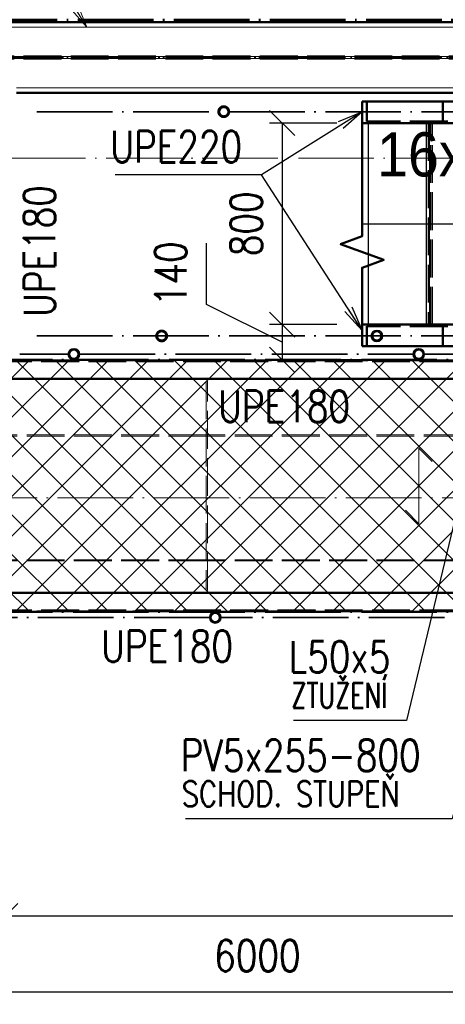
# Paper-space layout 'Layout1' of a CAD drawing. Extents: x -2 to 1677, y -36 to 422.
# Tile 51 of 92: x 879 to 913, y 94 to 173. Entities that reach past the tile are written whole.
import ezdxf

# ---------------------------------------------------------------- set-up
doc = ezdxf.new("R2010")
doc.units = 0
for name, pattern in [('ACAD_ISO02W100', [15, 12, -3]), ('ACAD_ISO04W100', [30.5, 24, -3, 0.5, -3]), ('HP_01_CER_B', [8, 5, -1, 1, -1])]:
    doc.linetypes.add(name, pattern=pattern)
doc.layers.get('0').update_dxf_attribs({"linetype": 'CONTINUOUS'})
doc.layers.get('DEFPOINTS').update_dxf_attribs({"color": 132, "linetype": 'CONTINUOUS'})
for name, color, linetype, lineweight in [('SS_1.ET-HALA_TaO-PRISTAVBA-PODLAH.NOSNIKY', 9, 'CONTINUOUS', 13), ('SS_1.ET-HALA_TaO-RASTR', 7, 'HP_01_CER_B', 13), ('SS_2.ET-HALA_TaO-LAVKA_+5.100m', 210, 'CONTINUOUS', 50), ('SS_2.ET-HALA_TaO-LAVKA_+5.100m-PLECH', 90, 'CONTINUOUS', 13), ('SS_2.ET-HALA_TaO-LAVKA_+5.100m-PLECH-VYZTUHA', 150, 'CONTINUOUS', 13), ('SS_2.ET-HALA_TaO-LAVKA_+5.100m-POMOCNA', 252, 'CONTINUOUS', 5), ('SS_2.ET-HALA_TaO-LAVKA_+5.100m-ZABRADLI', 41, 'CONTINUOUS', 35), ('SS_2.ET-HALA_TaO-PRISTAVBA-PODLAH.NOSNIKY', 172, 'CONTINUOUS', 50), ('SS_2.ET-HALA_TaO-PRISTAVBA-PODLAHA_LEM', 140, 'CONTINUOUS', 50), ('SS_2.ET-HALA_TaO-SCHODISTE', 180, 'CONTINUOUS', 50), ('SS_2.ET-HALA_TaO-SCHODISTE-PLECH', 70, 'CONTINUOUS', 25), ('SS_2.ET-HALA_TaO-SCHODISTE-PLECH-VYZTUHA', 120, 'CONTINUOUS', 50), ('SS_2.ET-HALA_TaO-SCHODISTE-ZABRADLI', 31, 'CONTINUOUS', 35), ('SS_KOTY', 3, 'CONTINUOUS', 25), ('SS_POPIS_PROFILU', 13, 'CONTINUOUS', 25), ('SS_SRAFY', 8, 'CONTINUOUS', 18), ('SS_STAV.OK-POPIS_PROFILU', 9, 'CONTINUOUS', 13), ('SS_TEXT35', 2, 'CONTINUOUS', 35)]:
    doc.layers.add(name, color=color, linetype=linetype, lineweight=lineweight)
doc.styles.add('ARIAL', font='arial.ttf')
doc.styles.add('ROMANS', font='romans.shx', dxfattribs={"width": 0.8})
doc.styles.add('romans.shx', font='romans.shx', dxfattribs={"height": 5})
doc.dimstyles.new('A-1_(2.5)_50AS', dxfattribs={"dimtxt": 2.5, "dimasz": 2, "dimexe": 1, "dimexo": 2, "dimgap": 0, "dimtad": 0, "dimdec": 1, "dimlfac": 50, "dimrnd": 1, "dimtxsty": 'ROMANS', "dimblk1": 'OBLIQUE', "dimblk2": 'OBLIQUE', "dimsah": 1, "dimcen": 2, "dimclrd": 256, "dimclre": 256, "dimclrt": 256, "dimadec": 1, "dimazin": 2, "dimtfac": 0.714286, "dimtdec": 1, "dimtmove": 0, "dimatfit": 3, "dimldrblk": 'OPEN', "dimfxl": 1, "dimtvp": 1.142857, "dimtfill": 1, "dimtolj": 1, "dimlwd": -1, "dimlwe": -1, "dimarcsym": 0})
pattern_1 = [(45, (118.27083, 161.526386), (-0.0449012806, 0.0449012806), [])]

# ---------------------------------------------------------------- blocks, each defined once
blk = doc.blocks.new('*U12')
at = {"color": 0, "linetype": 'ByBlock', "ltscale": 0.2}
blk.add_lwpolyline([(0, 0), (0, 24.858), (-2.121, 22.737), (0, 24.858), (2.121, 22.737)], dxfattribs=at)
blk = doc.blocks.new('_Oblique')
at = {"color": 0, "linetype": 'ByBlock', "lineweight": -2}
blk.add_line((-0.5, -0.5), (0.5, 0.5), dxfattribs=at)
blk = doc.blocks.new('*D87')
at = {"layer": 'DEFPOINTS', "color": 0, "transparency": 16777216}
for p in [(878.271, 125.526, -4998), (958.271, 125.526, -4998), (878.271, 101.382)]:
    blk.add_point(p, dxfattribs=at)
at = {"layer": 'SS_KOTY', "transparency": 16777216}
for p, q in [((878.271, 123.526), (878.271, 100.382)), ((958.271, 123.526), (958.271, 100.382)), ((958.271, 101.382), (878.271, 101.382))]:
    blk.add_line(p, q, dxfattribs=at)
at = {"layer": 'SS_KOTY', "transparency": 16777216, "xscale": 2, "yscale": 2, "zscale": 2, "rotation": 180}
blk.add_blockref('_Oblique', (878.271, 101.382), dxfattribs=at)
at = {"layer": 'SS_KOTY', "transparency": 16777216, "xscale": 2, "yscale": 2, "zscale": 2}
blk.add_blockref('_Oblique', (958.271, 101.382), dxfattribs=at)
at = {"layer": 'SS_KOTY', "transparency": 16777216, "insert": (918.271, 104.239), "char_height": 2.5, "attachment_point": 5, "style": 'ROMANS', "bg_fill": 3, "box_fill_scale": 1.1, "bg_fill_color": 256, "bg_fill_true_color": 13158600, "bg_fill_transparency": 0}
blk.add_mtext('\\A1;4000', dxfattribs=at)
blk = doc.blocks.new('_OPEN')
at = {"color": 0, "linetype": 'ByBlock'}
for p, q in [((-1, 0.167), (0, 0)), ((0, 0), (-1, -0.167)), ((0, 0), (-1, 0))]:
    blk.add_line(p, q, dxfattribs=at)
blk = doc.blocks.new('*D93')
at = {"layer": 'DEFPOINTS', "color": 0, "transparency": 16777216}
for p in [(906.584, 164.326, -5029.4), (900.246, 148.326), (906.584, 148.326, -5029.4)]:
    blk.add_point(p, dxfattribs=at)
at = {"layer": 'SS_KOTY', "transparency": 16777216}
for p, q in [((904.584, 164.326), (899.246, 164.326)), ((900.246, 164.326), (900.246, 148.326)), ((904.584, 148.326), (899.246, 148.326))]:
    blk.add_line(p, q, dxfattribs=at)
at = {"layer": 'SS_KOTY', "transparency": 16777216, "xscale": 2, "yscale": 2, "zscale": 2}
for p, rotation in [((900.246, 164.326), 90), ((900.246, 148.326), 270)]:
    blk.add_blockref('_Oblique', p, dxfattribs=dict(at, rotation=rotation))
at = {"layer": 'SS_KOTY', "transparency": 16777216, "insert": (897.388, 156.326), "char_height": 2.5, "attachment_point": 5, "rotation": 90, "style": 'ROMANS', "bg_fill": 3, "box_fill_scale": 1.1, "bg_fill_color": 256, "bg_fill_true_color": 13158600, "bg_fill_transparency": 0}
blk.add_mtext('\\A1;800', dxfattribs=at)
blk = doc.blocks.new('*D94')
at = {"layer": 'DEFPOINTS', "color": 0, "transparency": 16777216}
for p in [(906.584, 148.326, -5029.4), (900.246, 145.526), (911.071, 145.526, -4998)]:
    blk.add_point(p, dxfattribs=at)
at = {"layer": 'SS_KOTY', "transparency": 16777216}
for p, q in [((894.246, 149.934), (894.246, 154.791)), ((900.246, 146.926), (894.246, 149.934)), ((904.584, 148.326), (899.246, 148.326)), ((900.246, 148.326), (900.246, 145.526)), ((909.071, 145.526), (899.246, 145.526))]:
    blk.add_line(p, q, dxfattribs=at)
at = {"layer": 'SS_KOTY', "transparency": 16777216, "xscale": 2, "yscale": 2, "zscale": 2}
for p, rotation in [((900.246, 148.326), 90), ((900.246, 145.526), 270)]:
    blk.add_blockref('_Oblique', p, dxfattribs=dict(at, rotation=rotation))
at = {"layer": 'SS_KOTY', "transparency": 16777216, "insert": (891.388, 152.363), "char_height": 2.5, "attachment_point": 5, "rotation": 90, "style": 'ROMANS', "bg_fill": 3, "box_fill_scale": 1.1, "bg_fill_color": 256, "bg_fill_true_color": 13158600, "bg_fill_transparency": 0}
blk.add_mtext('\\A1;140', dxfattribs=at)
blk = doc.blocks.new('*D95')
at = {"layer": 'DEFPOINTS', "color": 0, "transparency": 16777216}
for p in [(838.271, 125.526, -4998.1), (958.271, 125.526, -4998.1), (958.271, 95.382)]:
    blk.add_point(p, dxfattribs=at)
at = {"layer": 'SS_KOTY', "transparency": 16777216}
for p, q in [((838.271, 123.526), (838.271, 94.382)), ((958.271, 123.526), (958.271, 94.382)), ((838.271, 95.382), (958.271, 95.382))]:
    blk.add_line(p, q, dxfattribs=at)
at = {"layer": 'SS_KOTY', "transparency": 16777216, "xscale": 2, "yscale": 2, "zscale": 2, "rotation": 180}
blk.add_blockref('_Oblique', (838.271, 95.382), dxfattribs=at)
at = {"layer": 'SS_KOTY', "transparency": 16777216, "xscale": 2, "yscale": 2, "zscale": 2}
blk.add_blockref('_Oblique', (958.271, 95.382), dxfattribs=at)
at = {"layer": 'SS_KOTY', "transparency": 16777216, "insert": (898.271, 98.239), "char_height": 2.5, "attachment_point": 5, "style": 'ROMANS', "bg_fill": 3, "box_fill_scale": 1.1, "bg_fill_color": 256, "bg_fill_true_color": 13158600, "bg_fill_transparency": 0}
blk.add_mtext('\\A1;6000', dxfattribs=at)

psp = doc.layouts.get("Layout1")

# ---------------------------------------------------------------- hatches: boundary and pattern name
at = {"layer": 'SS_SRAFY'}
h = psp.add_hatch(dxfattribs=at)
h.set_pattern_fill('ANSI31', color=5, scale=0.02, style=0)
h.set_pattern_definition(pattern_1)
h.paths.add_polyline_path([(883.7158, 146.4164, 1), (883.7158, 145.5264, 1)], flags=0)
h.paths.add_polyline_path([(883.7158, 146.3164, 1), (883.7158, 145.6264, 1)], flags=0)
h = psp.add_hatch(dxfattribs=at)
h.set_pattern_fill('ANSI31', color=5, scale=0.02, style=0)
h.set_pattern_definition(pattern_1)
h.paths.add_polyline_path([(911.0708, 146.4164, 1), (911.0708, 145.5264, 1)], flags=0)
h.paths.add_polyline_path([(911.0708, 146.3164, 1), (911.0708, 145.6264, 1)], flags=0)
h = psp.add_hatch(dxfattribs=at)
h.set_pattern_fill('ANSI37', color=8, scale=0.7, angle=90, style=0)
h.set_pattern_definition([(135, (911.0708, 135.5264), (-1.57154, -1.57154), []), (225, (911.0708, 135.5264), (1.57154, -1.57154), [])])
h.paths.add_polyline_path([(943.8708, 125.5264), (943.8708, 145.5264), (878.2708, 145.5264), (878.2708, 125.5264)], flags=0)
h = psp.add_hatch(dxfattribs=at)
h.set_pattern_fill('ANSI31', color=5, scale=0.02, style=0)
h.set_pattern_definition(pattern_1)
h.paths.add_polyline_path([(894.9328, 125.5264, 1), (894.9328, 124.6364, 1)], flags=0)
h.paths.add_polyline_path([(894.9328, 125.4264, 1), (894.9328, 124.7364, 1)], flags=0)

# ---------------------------------------------------------------- linework, layer by layer
at = {"layer": 'SS_1.ET-HALA_TaO-PRISTAVBA-PODLAH.NOSNIKY', "color": 5, "linetype": 'Continuous', "ltscale": 0.25}
for p, q in [((955.2708, 171.9264), (878.2708, 171.9264)), ((955.2708, 167.1264), (879.1608, 167.1264))]:
    psp.add_line(p, q, dxfattribs=at)
at = {"layer": 'SS_1.ET-HALA_TaO-PRISTAVBA-PODLAH.NOSNIKY', "color": 9, "linetype": 'ACAD_ISO02W100', "ltscale": 0.25}
for p, q in [((955.2708, 169.6014), (842.2709, 169.6014)), ((955.2708, 169.4514), (842.2709, 169.4514))]:
    psp.add_line(p, q, dxfattribs=at)
at = {"layer": 'SS_1.ET-HALA_TaO-PRISTAVBA-PODLAH.NOSNIKY', "color": 9, "linetype": 'ACAD_ISO04W100', "ltscale": 0.25}
psp.add_line((838.2708, 169.5264), (958.2708, 169.5264), dxfattribs=at)
at = {"layer": 'SS_2.ET-HALA_TaO-LAVKA_+5.100m', "color": 1, "linetype": 'Continuous', "ltscale": 0.25}
for p, q in [((956.6708, 144.0264), (839.8708, 144.0264)), ((839.8708, 127.0264), (956.6708, 127.0264))]:
    psp.add_line(p, q, dxfattribs=at)
at = {"layer": 'SS_2.ET-HALA_TaO-LAVKA_+5.100m-PLECH', "color": 7}
for p, q in [((911.0708, 138.5264, -4998.1), (911.0708, 132.5264, -4998.1)), ((912.1315, 137.4657, -4998.1), (911.0708, 138.5264, -4998.1)), ((911.0708, 132.5264, -4998.1), (910.0102, 133.587, -4998.1))]:
    psp.add_line(p, q, dxfattribs=at)
at = {"layer": 'SS_2.ET-HALA_TaO-LAVKA_+5.100m-PLECH-VYZTUHA', "color": 3, "linetype": 'ACAD_ISO02W100', "ltscale": 0.25}
for p, q in [((894.3208, 143.8264), (894.2208, 143.8264)), ((894.2208, 143.8264), (894.2208, 127.2264)), ((894.3208, 127.2264), (894.3208, 143.8264)), ((894.2208, 127.2264), (894.3208, 127.2264))]:
    psp.add_line(p, q, dxfattribs=at)
at = {"layer": 'SS_2.ET-HALA_TaO-LAVKA_+5.100m-POMOCNA', "color": 252, "linetype": 'ACAD_ISO02W100', "ltscale": 0.25}
for p, q in [((894.2208, 139.5664), (878.2708, 139.5664)), ((894.2208, 139.4664), (878.2708, 139.4664)), ((894.3208, 139.5664), (894.2208, 139.5664)), ((894.3208, 139.4664), (894.2208, 139.4664)), ((918.2208, 139.5664), (894.3208, 139.5664)), ((918.2208, 139.4664), (894.3208, 139.4664)), ((894.2208, 129.6664), (878.2708, 129.6664)), ((894.2208, 129.5664), (878.2708, 129.5664)), ((894.3208, 129.6664), (894.2208, 129.6664)), ((894.3208, 129.5664), (894.2208, 129.5664)), ((918.2208, 129.6664), (894.3208, 129.6664)), ((918.2208, 129.5664), (894.3208, 129.5664))]:
    psp.add_line(p, q, dxfattribs=at)
at = {"layer": 'SS_2.ET-HALA_TaO-LAVKA_+5.100m-POMOCNA', "color": 252, "linetype": 'ACAD_ISO04W100', "ltscale": 0.25}
psp.add_line((836.6708, 134.5664), (959.8708, 134.5664), dxfattribs=at)
psp.add_line((836.6708, 134.5664), (959.8708, 134.5664), dxfattribs=at)
at = {"layer": 'SS_2.ET-HALA_TaO-LAVKA_+5.100m-ZABRADLI', "color": 7, "linetype": 'ACAD_ISO04W100', "ltscale": 0.25}
for p, q in [((879.4159, 145.9714), (883.2708, 145.9714)), ((911.5159, 145.9714), (937.9808, 145.9714))]:
    psp.add_line(p, q, dxfattribs=at)
at = {"layer": 'SS_2.ET-HALA_TaO-LAVKA_+5.100m-ZABRADLI', "color": 1, "linetype": 'Continuous', "ltscale": 0.25}
for radius in [0.445, 0.345]:
    psp.add_circle((883.7158, 145.9714), radius, dxfattribs=at)
at = {"layer": 'SS_2.ET-HALA_TaO-PRISTAVBA-PODLAH.NOSNIKY', "color": 1, "linetype": 'Continuous', "ltscale": 0.25}
for p, q in [((878.2708, 172.3264), (938.9908, 172.3264)), ((879.1608, 166.7264), (955.2708, 166.7264))]:
    psp.add_line(p, q, dxfattribs=at)
at = {"layer": 'SS_2.ET-HALA_TaO-PRISTAVBA-PODLAH.NOSNIKY', "color": 3, "linetype": 'ACAD_ISO02W100', "ltscale": 0.25}
for p, q in [((838.4708, 169.6064), (958.1608, 169.6064)), ((838.4708, 169.4464), (958.1608, 169.4464))]:
    psp.add_line(p, q, dxfattribs=at)
at = {"layer": 'SS_2.ET-HALA_TaO-PRISTAVBA-PODLAH.NOSNIKY', "color": 7, "linetype": 'ACAD_ISO04W100', "ltscale": 0.25}
psp.add_line((958.2708, 169.5264), (838.2708, 169.5264), dxfattribs=at)
at = {"layer": 'SS_2.ET-HALA_TaO-PRISTAVBA-PODLAHA_LEM', "color": 7, "linetype": 'ACAD_ISO04W100', "ltscale": 0.25}
psp.add_line((838.2708, 172.5264), (943.5908, 172.5264), dxfattribs=at)
at = {"layer": 'SS_2.ET-HALA_TaO-SCHODISTE', "color": 1, "linetype": 'Continuous', "ltscale": 0.25}
psp.add_line((943.2845, 166.0264), (906.5838, 166.0264), dxfattribs=at)
at = {"layer": 'SS_2.ET-HALA_TaO-SCHODISTE', "color": 3, "linetype": 'ACAD_ISO02W100', "ltscale": 0.25}
for p, q in [((912.9946, 166.0264), (912.9946, 164.4564)), ((912.9946, 148.1964), (912.9946, 146.6264))]:
    psp.add_line(p, q, dxfattribs=at)
at = {"layer": 'SS_2.ET-HALA_TaO-SCHODISTE', "color": 5, "ltscale": 0.25, "elevation": -5029.4}
psp.add_lwpolyline([(906.5838, 146.6264), (906.5838, 152.8331), (908.3009, 153.4581), (904.8666, 154.7081), (906.5838, 155.3331), (906.5838, 166.0264)], dxfattribs=at)
at = {"layer": 'SS_2.ET-HALA_TaO-SCHODISTE-PLECH', "color": 1, "linetype": 'Continuous', "ltscale": 0.25}
psp.add_line((911.6708, 164.3264), (911.6708, 148.3264), dxfattribs=at)
at = {"layer": 'SS_2.ET-HALA_TaO-SCHODISTE-PLECH', "color": 3, "linetype": 'ACAD_ISO02W100', "ltscale": 0.25}
psp.add_line((912.1708, 148.3264), (912.1708, 164.3264), dxfattribs=at)
at = {"layer": 'SS_2.ET-HALA_TaO-SCHODISTE-PLECH-VYZTUHA', "color": 3, "linetype": 'ACAD_ISO02W100', "ltscale": 0.25}
for p, q in [((911.8708, 164.3264), (911.8708, 148.3264)), ((911.9708, 148.3264), (911.9708, 164.3264))]:
    psp.add_line(p, q, dxfattribs=at)
at = {"layer": 'SS_2.ET-HALA_TaO-SCHODISTE-ZABRADLI', "color": 3, "linetype": 'ACAD_ISO02W100', "ltscale": 0.25}
for p, q in [((895.1921, 165.3967), (895.1583, 165.2264)), ((895.1583, 165.2264), (895.1921, 165.0561)), ((895.2886, 165.541), (895.1921, 165.3967)), ((895.1921, 165.0561), (895.2886, 164.9117)), ((895.2583, 165.2264), (895.2845, 165.3584)), ((895.2845, 165.0944), (895.2583, 165.2264))]:
    psp.add_line(p, q, dxfattribs=at)
at = {"layer": 'SS_2.ET-HALA_TaO-SCHODISTE-ZABRADLI', "color": 7, "linetype": 'ACAD_ISO04W100', "ltscale": 0.25}
psp.add_line((911.9313, 147.4264), (937.8732, 147.4264), dxfattribs=at)
at = {"layer": 'SS_STAV.OK-POPIS_PROFILU', "color": 0, "linetype": 'ByBlock'}
for p, q in [((884.7343, 171.9264), (883.6896, 173.6319)), ((883.9739, 173.806), (884.7343, 171.9264)), ((884.7343, 171.9264), (883.4054, 173.4578))]:
    psp.add_line(p, q, dxfattribs=at)
at = {"layer": 'SS_STAV.OK-POPIS_PROFILU', "color": 9}
psp.add_lwpolyline([(884.7343, 171.9264), (878.1649, 182.6517), (895.0316, 182.6517)], dxfattribs=at)

# ---------------------------------------------------------------- block references
at = {"layer": 'SS_2.ET-HALA_TaO-SCHODISTE-PLECH', "color": 7, "ltscale": 0.25, "xscale": 1.5, "yscale": 1.5, "zscale": 1.5, "rotation": 270}
psp.add_blockref('*U12', (906.5838, 156.3264, -5029.4), dxfattribs=at)

# ---------------------------------------------------------------- texts
at = {"layer": 'SS_POPIS_PROFILU', "color": 13, "style": 'romans.shx', "width": 0.8}
psp.add_text('UPE180', height=2.5, rotation=90, dxfattribs=at).set_placement((882.2368, 148.9394))
psp.add_text('UPE180', height=2.5, dxfattribs=at).set_placement((895.1641, 140.5873))
at = {"layer": 'SS_TEXT35', "color": 2, "style": 'ARIAL', "width": 0.9}
psp.add_text('16x196.15/230', height=3.5, dxfattribs=at).set_placement((907.7727, 160.088))

# ---------------------------------------------------------------- next in the draw order: dimensions: what is measured, and where the dimension line sits
at = {"layer": 'SS_KOTY'}
dim = psp.add_linear_dim(base=(900.2455, 148.3264), p1=(906.5838, 164.3264, -5029.4), p2=(906.5838, 148.3264, -5029.4), angle=90, dimstyle='A-1_(2.5)_50AS', dxfattribs=at)
dim.commit()
dim.dimension.update_dxf_attribs({"geometry": '*D93', "text_midpoint": (897.3884, 156.3264)})
dim = psp.add_linear_dim(base=(878.2708, 101.3818), p1=(958.2708, 125.5264, -4998), p2=(878.2708, 125.5264, -4998), dimstyle='A-1_(2.5)_50AS', override={"dimtmove": 1}, dxfattribs=at)
dim.commit()
dim.dimension.update_dxf_attribs({"geometry": '*D87', "text_midpoint": (918.2708, 104.239)})

# ---------------------------------------------------------------- next in the draw order: linework, layer by layer
at = {"layer": 'SS_1.ET-HALA_TaO-RASTR', "linetype": 'ACAD_ISO04W100', "ltscale": 0.25}
psp.add_line((93.2708, 161.5264), (1103.2708, 161.5264), dxfattribs=at)
at = {"layer": 'SS_2.ET-HALA_TaO-SCHODISTE', "color": 1, "linetype": 'Continuous', "ltscale": 0.25}
for p, q in [((906.5838, 166.0264), (906.5838, 165.6714)), ((906.5838, 164.7814), (906.5838, 164.3264)), ((906.5838, 164.3264), (943.2845, 164.3264))]:
    psp.add_line(p, q, dxfattribs=at)
at = {"layer": 'SS_2.ET-HALA_TaO-SCHODISTE', "color": 3, "linetype": 'ACAD_ISO02W100', "ltscale": 0.25}
for p, q in [((906.5838, 165.6714), (906.5838, 164.7814)), ((906.9536, 166.0264), (906.9536, 164.4564)), ((943.373, 164.4564), (906.9536, 164.4564))]:
    psp.add_line(p, q, dxfattribs=at)
at = {"layer": 'SS_2.ET-HALA_TaO-SCHODISTE', "color": 7, "linetype": 'ACAD_ISO04W100', "ltscale": 0.25}
psp.add_line((906.5838, 164.3264), (943.4018, 164.3264), dxfattribs=at)
at = {"layer": 'SS_2.ET-HALA_TaO-SCHODISTE-ZABRADLI', "color": 3, "linetype": 'ACAD_ISO02W100', "ltscale": 0.25}
for p, q in [((895.6033, 165.6714), (895.433, 165.6375)), ((895.7736, 165.6375), (895.6033, 165.6714)), ((895.2845, 165.3584), (895.3593, 165.4703)), ((895.3593, 164.9824), (895.2845, 165.0944)), ((895.3969, 165.6134), (895.2886, 165.541)), ((895.2886, 164.9117), (895.3969, 164.8394)), ((895.3593, 165.4703), (895.4712, 165.5451)), ((895.4712, 164.9076), (895.3593, 164.9824)), ((895.433, 165.6375), (895.3969, 165.6134)), ((895.4712, 165.5451), (895.6033, 165.5714)), ((895.6033, 164.8814), (895.4712, 164.9076)), ((895.6033, 165.5714), (895.7353, 165.5451)), ((895.7353, 164.9076), (895.6033, 164.8814)), ((895.7353, 165.5451), (895.8472, 165.4703)), ((895.8472, 164.9824), (895.7353, 164.9076)), ((895.8097, 165.6134), (895.7736, 165.6375)), ((895.9179, 165.541), (895.8097, 165.6134)), ((895.8097, 164.8394), (895.9179, 164.9117)), ((895.8472, 165.4703), (895.922, 165.3584)), ((895.922, 165.0944), (895.8472, 164.9824)), ((896.0144, 165.3967), (895.9179, 165.541)), ((895.9179, 164.9117), (896.0144, 165.0561)), ((895.922, 165.3584), (895.9483, 165.2264)), ((895.9483, 165.2264), (895.922, 165.0944)), ((896.0483, 165.2264), (896.0144, 165.3967)), ((896.0144, 165.0561), (896.0483, 165.2264)), ((895.3969, 164.8394), (895.433, 164.8153)), ((895.433, 164.8153), (895.6033, 164.7814)), ((895.6033, 164.7814), (895.7736, 164.8153)), ((895.7736, 164.8153), (895.8097, 164.8394))]:
    psp.add_line(p, q, dxfattribs=at)
at = {"layer": 'SS_2.ET-HALA_TaO-SCHODISTE-ZABRADLI', "color": 7, "linetype": 'ACAD_ISO04W100', "ltscale": 0.25}
psp.add_line((880.7877, 165.2264), (932.8489, 165.2264), dxfattribs=at)
at = {"layer": 'SS_2.ET-HALA_TaO-SCHODISTE-ZABRADLI', "color": 3, "linetype": 'ACAD_ISO02W100', "ltscale": 0.25}
for radius in [0.445, 0.345]:
    psp.add_circle((895.6033, 165.2264), radius, dxfattribs=at)
at = {"layer": 'SS_POPIS_PROFILU', "color": 0, "linetype": 'ByBlock'}
for p, q in [((904.7136, 164.4431), (906.5838, 165.2264)), ((906.5838, 165.2264), (904.8912, 164.161)), ((906.5838, 165.2264), (905.0687, 163.8789))]:
    psp.add_line(p, q, dxfattribs=at)
at = {"layer": 'SS_POPIS_PROFILU', "color": 13}
psp.add_lwpolyline([(906.5838, 165.2264), (898.5994, 160.2006), (886.9803, 160.2006)], dxfattribs=at)

# ---------------------------------------------------------------- next in the draw order: texts
at = {"layer": 'SS_POPIS_PROFILU', "color": 13, "style": 'romans.shx', "width": 0.8}
psp.add_text('UPE220', height=2.5, dxfattribs=at).set_placement((886.6032, 161.2006))
psp.add_text('UPE220', height=2.5, dxfattribs=at).set_placement((886.6032, 161.2006))

# ---------------------------------------------------------------- next in the draw order: dimensions: what is measured, and where the dimension line sits
at = {"layer": 'SS_KOTY'}
dim = psp.add_linear_dim(base=(900.2455, 145.5264), p1=(906.5838, 148.3264, -5029.4), p2=(911.0708, 145.5264, -4998), angle=90, dimstyle='A-1_(2.5)_50AS', override={"dimtmove": 1}, dxfattribs=at)
dim.commit()
dim.dimension.update_dxf_attribs({"geometry": '*D94', "text_midpoint": (894.2455, 149.9341), "dimtype": 160})
dim = psp.add_linear_dim(base=(958.2708, 95.3818), p1=(838.2708, 125.5264, -4998.1), p2=(958.2708, 125.5264, -4998.1), dimstyle='A-1_(2.5)_50AS', dxfattribs=at)
dim.commit()
dim.dimension.update_dxf_attribs({"geometry": '*D95', "text_midpoint": (898.2708, 98.239)})

# ---------------------------------------------------------------- next in the draw order: linework, layer by layer
at = {"layer": 'SS_2.ET-HALA_TaO-LAVKA_+5.100m', "color": 7, "linetype": 'ACAD_ISO04W100', "ltscale": 0.25}
for p, q in [((958.2708, 145.5264), (838.2708, 145.5264)), ((958.2708, 125.5264), (838.2708, 125.5264))]:
    psp.add_line(p, q, dxfattribs=at)
at = {"layer": 'SS_2.ET-HALA_TaO-LAVKA_+5.100m', "color": 3, "linetype": 'ACAD_ISO02W100', "ltscale": 0.25}
for p, q in [((839.8708, 145.4164), (956.6708, 145.4164)), ((839.8708, 125.6364), (956.6708, 125.6364))]:
    psp.add_line(p, q, dxfattribs=at)
at = {"layer": 'SS_2.ET-HALA_TaO-LAVKA_+5.100m-PLECH', "color": 7, "linetype": 'Continuous', "ltscale": 0.25}
for p, q in [((878.2708, 145.5264), (943.8708, 145.5264)), ((943.8708, 125.5264), (878.2708, 125.5264))]:
    psp.add_line(p, q, dxfattribs=at)
at = {"layer": 'SS_2.ET-HALA_TaO-LAVKA_+5.100m-ZABRADLI', "color": 7, "linetype": 'ACAD_ISO04W100', "ltscale": 0.25}
for p, q in [((878.1508, 145.4664), (943.8708, 145.4664)), ((884.1609, 145.9714), (910.6258, 145.9714)), ((978.2708, 125.5864), (837.8558, 125.5864)), ((894.4878, 125.0814), (869.1169, 125.0814)), ((920.7488, 125.0814), (895.3779, 125.0814))]:
    psp.add_line(p, q, dxfattribs=at)
at = {"layer": 'SS_2.ET-HALA_TaO-LAVKA_+5.100m-ZABRADLI', "color": 1, "linetype": 'Continuous', "ltscale": 0.25}
for centre, radius in [((911.0708, 145.9714), 0.445), ((911.0708, 145.9714), 0.345), ((894.9328, 125.0814), 0.445), ((894.9328, 125.0814), 0.345)]:
    psp.add_circle(centre, radius, dxfattribs=at)
at = {"layer": 'SS_2.ET-HALA_TaO-SCHODISTE', "color": 1, "linetype": 'Continuous', "ltscale": 0.25}
for p, q in [((943.2845, 148.3264), (906.5838, 148.3264)), ((906.5838, 148.3264), (906.5838, 147.8714)), ((906.5838, 146.9814), (906.5838, 146.6264)), ((906.5838, 146.6264), (943.2845, 146.6264))]:
    psp.add_line(p, q, dxfattribs=at)
at = {"layer": 'SS_2.ET-HALA_TaO-SCHODISTE', "color": 7, "linetype": 'ACAD_ISO04W100', "ltscale": 0.25}
psp.add_line((906.5838, 148.3264), (943.4018, 148.3264), dxfattribs=at)
at = {"layer": 'SS_2.ET-HALA_TaO-SCHODISTE', "color": 3, "linetype": 'ACAD_ISO02W100', "ltscale": 0.25}
for p, q in [((906.5838, 147.8714), (906.5838, 146.9814)), ((943.373, 148.1964), (906.9536, 148.1964)), ((906.9536, 148.1964), (906.9536, 146.6264))]:
    psp.add_line(p, q, dxfattribs=at)
at = {"layer": 'SS_2.ET-HALA_TaO-SCHODISTE-PLECH', "color": 1, "linetype": 'Continuous', "ltscale": 0.25}
psp.add_line((907.0708, 164.3264), (907.0708, 148.3264), dxfattribs=at)
at = {"layer": 'SS_2.ET-HALA_TaO-SCHODISTE-ZABRADLI', "color": 3, "linetype": 'ACAD_ISO02W100', "ltscale": 0.25}
for p, q in [((890.3639, 147.741), (890.2675, 147.5967)), ((890.4722, 147.8134), (890.3639, 147.741)), ((890.4346, 147.6703), (890.5466, 147.7451)), ((890.5083, 147.8375), (890.4722, 147.8134)), ((890.6786, 147.8714), (890.5083, 147.8375)), ((890.5466, 147.7451), (890.6786, 147.7714)), ((890.8489, 147.8375), (890.6786, 147.8714)), ((890.6786, 147.7714), (890.8106, 147.7451)), ((890.8106, 147.7451), (890.9225, 147.6703)), ((890.885, 147.8134), (890.8489, 147.8375)), ((890.9933, 147.741), (890.885, 147.8134)), ((891.0897, 147.5967), (890.9933, 147.741)), ((907.4364, 147.741), (907.3399, 147.5967)), ((907.4364, 147.741), (907.5807, 147.8375)), ((907.5446, 147.8134), (907.4364, 147.741)), ((907.5071, 147.6703), (907.619, 147.7451)), ((907.5807, 147.8375), (907.5446, 147.8134)), ((907.751, 147.8714), (907.5807, 147.8375)), ((907.619, 147.7451), (907.751, 147.7714)), ((907.9213, 147.8375), (907.751, 147.8714)), ((907.751, 147.7714), (907.883, 147.7451)), ((907.883, 147.7451), (907.995, 147.6703)), ((907.9574, 147.8134), (907.9213, 147.8375)), ((907.9213, 147.8375), (908.0657, 147.741)), ((908.0657, 147.741), (907.9574, 147.8134)), ((908.1621, 147.5967), (908.0657, 147.741)), ((890.2675, 147.5967), (890.2336, 147.4264)), ((890.2336, 147.4264), (890.2675, 147.2561)), ((890.2675, 147.2561), (890.3639, 147.1117)), ((890.3336, 147.4264), (890.3599, 147.5584)), ((890.3599, 147.2944), (890.3336, 147.4264)), ((890.3599, 147.5584), (890.4346, 147.6703)), ((890.4346, 147.1824), (890.3599, 147.2944)), ((890.3639, 147.1117), (890.4722, 147.0394)), ((890.5466, 147.1076), (890.4346, 147.1824)), ((890.4722, 147.0394), (890.5083, 147.0153)), ((890.5083, 147.0153), (890.6786, 146.9814)), ((890.6786, 147.0814), (890.5466, 147.1076)), ((890.8106, 147.1076), (890.6786, 147.0814)), ((890.6786, 146.9814), (890.8489, 147.0153)), ((890.9225, 147.1824), (890.8106, 147.1076)), ((890.8489, 147.0153), (890.885, 147.0394)), ((890.885, 147.0394), (890.9933, 147.1117)), ((890.9225, 147.6703), (890.9973, 147.5584)), ((890.9973, 147.2944), (890.9225, 147.1824)), ((890.9933, 147.1117), (891.0897, 147.2561)), ((890.9973, 147.5584), (891.0236, 147.4264)), ((891.0236, 147.4264), (890.9973, 147.2944)), ((891.1236, 147.4264), (891.0897, 147.5967)), ((891.0897, 147.2561), (891.1236, 147.4264)), ((907.3399, 147.5967), (907.306, 147.4264)), ((907.306, 147.4264), (907.3399, 147.2561)), ((907.3399, 147.2561), (907.4364, 147.1117)), ((907.406, 147.4264), (907.4323, 147.5584)), ((907.4323, 147.2944), (907.406, 147.4264)), ((907.4323, 147.5584), (907.5071, 147.6703)), ((907.5071, 147.1824), (907.4323, 147.2944)), ((907.5807, 147.0153), (907.4364, 147.1117)), ((907.4364, 147.1117), (907.5446, 147.0394)), ((907.619, 147.1076), (907.5071, 147.1824)), ((907.5446, 147.0394), (907.5807, 147.0153)), ((907.5807, 147.0153), (907.751, 146.9814)), ((907.751, 147.0814), (907.619, 147.1076)), ((907.883, 147.1076), (907.751, 147.0814)), ((907.751, 146.9814), (907.9213, 147.0153)), ((907.995, 147.1824), (907.883, 147.1076)), ((908.0657, 147.1117), (907.9213, 147.0153)), ((907.9213, 147.0153), (907.9574, 147.0394)), ((907.9574, 147.0394), (908.0657, 147.1117)), ((907.995, 147.6703), (908.0698, 147.5584)), ((908.0698, 147.2944), (907.995, 147.1824)), ((908.0657, 147.1117), (908.1621, 147.2561)), ((908.0698, 147.5584), (908.096, 147.4264)), ((908.096, 147.4264), (908.0698, 147.2944)), ((908.196, 147.4264), (908.1621, 147.5967)), ((908.1621, 147.2561), (908.196, 147.4264))]:
    psp.add_line(p, q, dxfattribs=at)
at = {"layer": 'SS_2.ET-HALA_TaO-SCHODISTE-ZABRADLI', "color": 7, "linetype": 'ACAD_ISO04W100', "ltscale": 0.25}
psp.add_line((880.7877, 147.4264), (911.2694, 147.4264), dxfattribs=at)
at = {"layer": 'SS_2.ET-HALA_TaO-SCHODISTE-ZABRADLI', "color": 3, "linetype": 'ACAD_ISO02W100', "ltscale": 0.25}
for radius in [0.445, 0.345]:
    psp.add_circle((890.6786, 147.4264), radius, dxfattribs=at)
at = {"layer": 'SS_2.ET-HALA_TaO-SCHODISTE-ZABRADLI', "color": 7, "linetype": 'ACAD_ISO04W100', "ltscale": 0.25, "extrusion": (0, 1, 0)}
psp.add_arc((-911.9313, 0, 147.4264), 1.02, 49.541042, 90, dxfattribs=at)
at = {"layer": 'SS_POPIS_PROFILU', "color": 0, "linetype": 'ByBlock'}
for p, q in [((906.5838, 147.8714), (905.2168, 149.3689)), ((906.5838, 147.8714), (905.4966, 149.5501)), ((905.7764, 149.7313), (906.5838, 147.8714))]:
    psp.add_line(p, q, dxfattribs=at)
at = {"layer": 'SS_POPIS_PROFILU', "color": 13}
for points in [[(906.5838, 147.8714), (898.5994, 160.2006), (886.9803, 160.2006)], [(918.8208, 153.2068), (910.0965, 116.9082), (901.1441, 116.9082)], [(925.4708, 152.2183), (913.7149, 109.0891), (892.5721, 109.0891)]]:
    psp.add_lwpolyline(points, dxfattribs=at)

# ---------------------------------------------------------------- next in the draw order: texts
at = {"layer": 'SS_POPIS_PROFILU', "color": 13, "style": 'romans.shx'}
for s, height, width, p in [('UPE180', 2.5, 0.8, (885.8817, 121.5604)), ('L50x5', 2.5, 0.8, (900.7669, 120.7082)), ('ZTUŽENÍ', 2, 0.7, (900.9592, 117.9082)), ('PV5x255-800', 2.5, 0.8, (892.1949, 112.8891)), ('SCHOD. STUPEŇ', 2, 0.8, (892.2704, 110.0891))]:
    psp.add_text(s, height=height, dxfattribs=dict(at, width=width)).set_placement(p)

doc.saveas('drawing.dxf')
